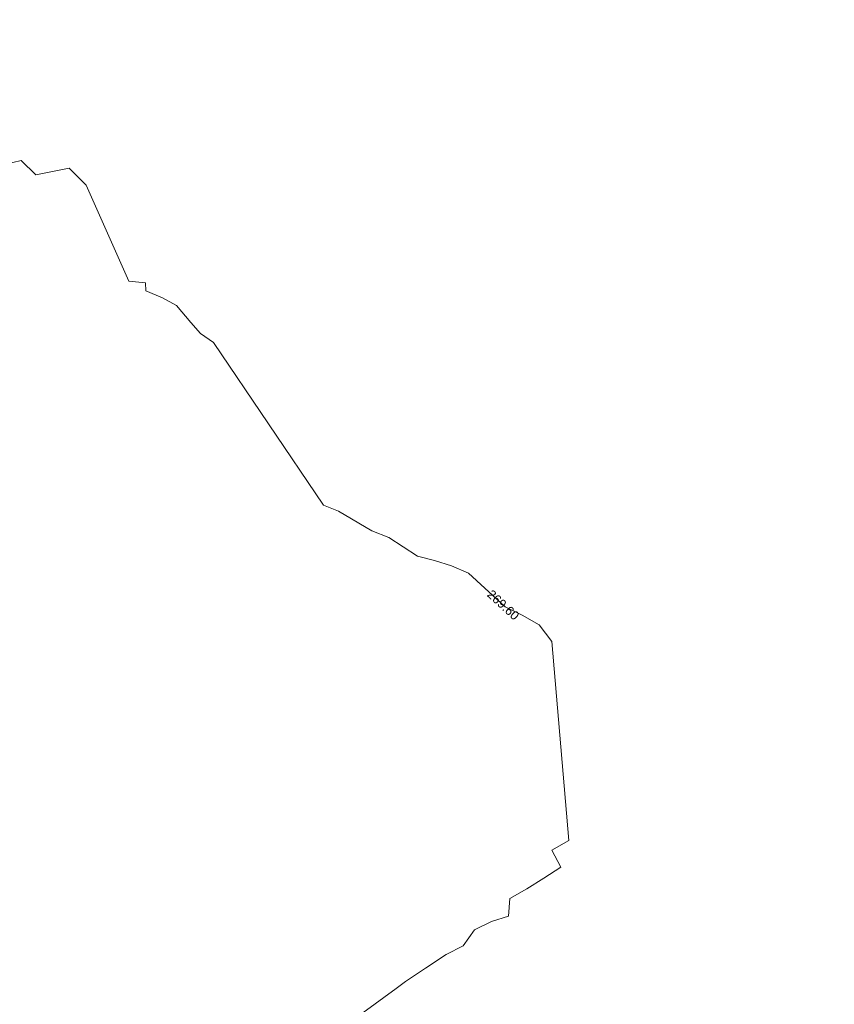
# Model space of a CAD drawing. Header units: millimetres. Extents: x 3402416 to 3403134, y 5267375 to 5268119.
# Tile 28 of 256: x 3402583 to 3402600, y 5267588 to 5267607. Entities that reach past the tile are written whole.
import ezdxf

# ---------------------------------------------------------------- set-up
doc = ezdxf.new("R2010")
doc.units = ezdxf.units.MM
doc.header["$MEASUREMENT"] = 0
doc.linetypes.add('100.5', pattern=[5.5, 3.9, -1.6])
for name, color, linetype, lineweight in [('IVK_NSH_Modell Umring Teil West', 7, 'Continuous', 0), ('IVK_Rahmen Stempel', 7, 'Continuous', 0), ('LGL_NSH_Beschriftung_Hoehenlinien_2015', 7, 'Continuous', 0), ('LGL_NSH_Zwischenhoehenlinie_2015', 7, 'Continuous', 0)]:
    doc.layers.add(name, color=color, linetype=linetype, lineweight=lineweight)
doc.styles.add('Textart 0', font='arial.ttf')

msp = doc.modelspace()

# ---------------------------------------------------------------- linework, layer by layer
at = {"layer": 'IVK_NSH_Modell Umring Teil West', "color": 6, "linetype": '100.5', "ltscale": 10, "true_color": 0xe202f2}
msp.add_open_spline([(3402628.253, 5267598.544, 269.937), (3402641.757, 5267606.054, 270.023), (3402657.553, 5267614.878, 270.114), (3402675.255, 5267624.773, 270.207), (3402675.324, 5267624.659, 270.079), (3402684.824, 5267621.981, 270.344), (3402684.826, 5267621.97, 270.458), (3402684.883, 5267621.864, 270.458), (3402685.543, 5267620.164, 270.387), (3402685.562, 5267620.086, 270.387), (3402685.564, 5267620.075, 270.322), (3402687.058, 5267616.919, 270.241), (3402687.044, 5267616.907, 270.297), (3402687.083, 5267616.837, 270.298), (3402687.222, 5267616.45, 270.294), (3402686.878, 5267615.082, 270.225), (3402688.132, 5267612.963, 270.158), (3402688.854, 5267611.727, 270.108), (3402692.632, 5267606.31, 265.792), (3402690.801, 5267601.975, 265.743), (3402690.498, 5267601.81, 265.685), (3402692.019, 5267598.974, 264.145), (3402693.751, 5267596.039, 263.722), (3402697.143, 5267589.96, 261.397), (3402697.219, 5267589.903, 261.323), (3402701.143, 5267583.189, 261.113), (3402700.796, 5267582.857, 261.114), (3402700.48, 5267582.471, 261.115), (3402700.24, 5267582.096, 261.116), (3402700.018, 5267581.634, 261.118), (3402699.865, 5267581.182, 261.121), (3402699.759, 5267580.656, 261.123), (3402699.724, 5267580.1, 261.127), (3402699.757, 5267579.607, 261.13), (3402699.84, 5267579.163, 261.133), (3402699.968, 5267578.744, 261.136), (3402700.137, 5267578.349, 261.14), (3402700.357, 5267577.958, 261.143), (3402700.601, 5267577.618, 261.146), (3402700.875, 5267577.308, 261.149), (3402701.194, 5267577.017, 261.152), (3402701.458, 5267576.818, 261.155), (3402701.77, 5267576.623, 261.157), (3402702.079, 5267576.466, 261.16), (3402702.457, 5267576.317, 261.162), (3402702.826, 5267576.211, 261.164), (3402703.183, 5267576.145, 261.166), (3402703.533, 5267576.111, 261.168), (3402703.896, 5267576.109, 261.169), (3402704.292, 5267576.143, 261.171), (3402704.681, 5267576.217, 261.172), (3402704.965, 5267576.296, 261.173), (3402705.217, 5267576.386, 261.173), (3402707.832, 5267577.842, 261.175), (3402709.09, 5267572.866, 261.096), (3402708.405, 5267568.61, 260.907), (3402698.283, 5267563.277, 261.169), (3402693.549, 5267560.553, 260.917), (3402685.523, 5267555.965, 261.026), (3402668.604, 5267549.392, 261.028), (3402659.972, 5267545.813, 260.693), (3402647.149, 5267540.036, 260.412), (3402637.208, 5267534.921, 260.309), (3402625.271, 5267527.783, 260.374), (3402614.853, 5267521.252, 260.423), (3402604.386, 5267513.647, 260.492), (3402591.208, 5267503.377, 260.76), (3402587.076, 5267508.519, 261.16), (3402587.731, 5267518.469, 265.454), (3402582.621, 5267519.527, 265.304), (3402588.906, 5267527.261, 265.481), (3402594.968, 5267537.514, 265.929), (3402603.304, 5267546.246, 266.775), (3402600.832, 5267549.266, 266.887), (3402596.744, 5267551.245, 269.012), (3402591.885, 5267549.833, 268.92), (3402587.239, 5267546.861, 269.081), (3402581.243, 5267547.71, 269.55), (3402581.129, 5267547.828, 269.548), (3402576.83, 5267544.403, 269.457), (3402573.092, 5267540.608, 269.43), (3402571.878, 5267541.8, 269.408), (3402570.615, 5267542.617, 269.407), (3402574.302, 5267546.633, 269.398), (3402567.663, 5267563.645, 269.883), (3402562.649, 5267562.897, 269.866), (3402562.595, 5267563.239, 269.861), (3402562.584, 5267563.318, 269.86), (3402562.11, 5267566.725, 269.873), (3402562.099, 5267566.805, 269.873), (3402563.338, 5267566.977, 269.879), (3402565.816, 5267567.348, 269.89), (3402567.039, 5267567.542, 269.896), (3402568.655, 5267567.813, 269.908), (3402570.73, 5267568.179, 269.912), (3402571.95, 5267568.407, 269.917), (3402573.148, 5267568.637, 269.923), (3402576.065, 5267569.267, 269.935), (3402578.987, 5267569.94, 269.946), (3402580.21, 5267570.222, 269.951), (3402581.417, 5267570.509, 269.956), (3402582.621, 5267570.804, 269.961), (3402583.824, 5267571.107, 269.967), (3402585.018, 5267571.417, 269.972), (3402587.407, 5267572.063, 269.983), (3402592.197, 5267573.463, 270.005), (3402594.547, 5267574.203, 270.015), (3402595.726, 5267574.586, 270.02), (3402596.901, 5267574.978, 270.026), (3402598.088, 5267575.384, 270.031), (3402599.405, 5267575.831, 270.038), (3402600.717, 5267576.286, 270.045), (3402602.256, 5267576.82, 270.053), (3402603.278, 5267577.202, 270.058), (3402604.589, 5267577.686, 270.064), (3402605.878, 5267578.171, 270.071), (3402607.163, 5267578.664, 270.078), (3402608.444, 5267579.165, 270.085), (3402609.722, 5267579.675, 270.091), (3402613.612, 5267581.348, 270.009), (3402612.713, 5267582.91, 270.024), (3402612.692, 5267583.028, 270.024), (3402612.691, 5267583.046, 269.904), (3402610.129, 5267589.514, 269.691), (3402610.114, 5267589.539, 269.803), (3402610.039, 5267589.633, 269.803), (3402611.28, 5267590.171, 269.812), (3402612.516, 5267590.718, 269.821), (3402613.75, 5267591.273, 269.83), (3402614.979, 5267591.836, 269.839), (3402616.205, 5267592.407, 269.848), (3402617.428, 5267592.985, 269.857), (3402618.646, 5267593.572, 269.866), (3402619.861, 5267594.166, 269.874), (3402621.072, 5267594.768, 269.883), (3402622.279, 5267595.378, 269.892), (3402623.481, 5267595.996, 269.901), (3402624.68, 5267596.621, 269.91), (3402625.875, 5267597.255, 269.919), (3402627.066, 5267597.896, 269.928), (3402628.253, 5267598.544, 269.937)], degree=1, dxfattribs=at)
at = {"layer": 'IVK_Rahmen Stempel', "color": 7, "linetype": 'Continuous', "lineweight": 30}
msp.add_3dface([(3402461.797, 5267374.849), (3403134.297, 5267374.849), (3403134.297, 5268117.349), (3402461.797, 5268117.349)], dxfattribs=at)
msp.add_3dface([(3402461.797, 5267374.849), (3403134.297, 5267374.849), (3403134.297, 5268117.349), (3402461.797, 5268117.349)], dxfattribs=at)
at = {"layer": 'LGL_NSH_Zwischenhoehenlinie_2015', "color": 190, "linetype": 'Continuous', "true_color": 0x9002f5, "elevation": 269.6, "flags": 128}
msp.add_lwpolyline([(3402582.728, 5267604.286), (3402583.392, 5267604.443), (3402583.68, 5267604.155), (3402584.344, 5267604.29), (3402584.68, 5267603.954), (3402585.526, 5267602.052), (3402585.859, 5267602.021), (3402585.861, 5267601.858), (3402586.192, 5267601.721), (3402586.472, 5267601.567), (3402586.754, 5267601.231), (3402586.949, 5267601.016), (3402587.206, 5267600.839), (3402589.387, 5267597.614), (3402589.68, 5267597.493), (3402590.344, 5267597.105), (3402590.68, 5267596.97), (3402591.249, 5267596.6), (3402591.585, 5267596.518), (3402591.921, 5267596.414), (3402592.257, 5267596.264), (3402592.985, 5267595.6), (3402593.321, 5267595.435), (3402593.657, 5267595.241), (3402593.911, 5267594.916), (3402594.247, 5267590.971), (3402593.911, 5267590.782), (3402594.087, 5267590.442), (3402593.751, 5267590.222), (3402593.415, 5267590.012), (3402593.079, 5267589.82), (3402593.048, 5267589.473), (3402592.712, 5267589.365), (3402592.376, 5267589.199), (3402592.15, 5267588.882), (3402591.814, 5267588.715), (3402591.404, 5267588.44), (3402591.008, 5267588.177), (3402590.827, 5267588.037), (3402590.163, 5267587.558)], dxfattribs=at)

# ---------------------------------------------------------------- texts
at = {"layer": 'LGL_NSH_Beschriftung_Hoehenlinien_2015', "color": 7, "linetype": 'Continuous', "insert": (3402592.946, 5267595.636, 269.6), "char_height": 0.175, "attachment_point": 5, "rotation": 317.6338, "line_spacing_factor": 0.69, "style": 'Textart 0'}
msp.add_mtext('\\f@Arial Unicode MS|b0|i0|c00|p39;269.60', dxfattribs=at)

doc.saveas('drawing.dxf')
